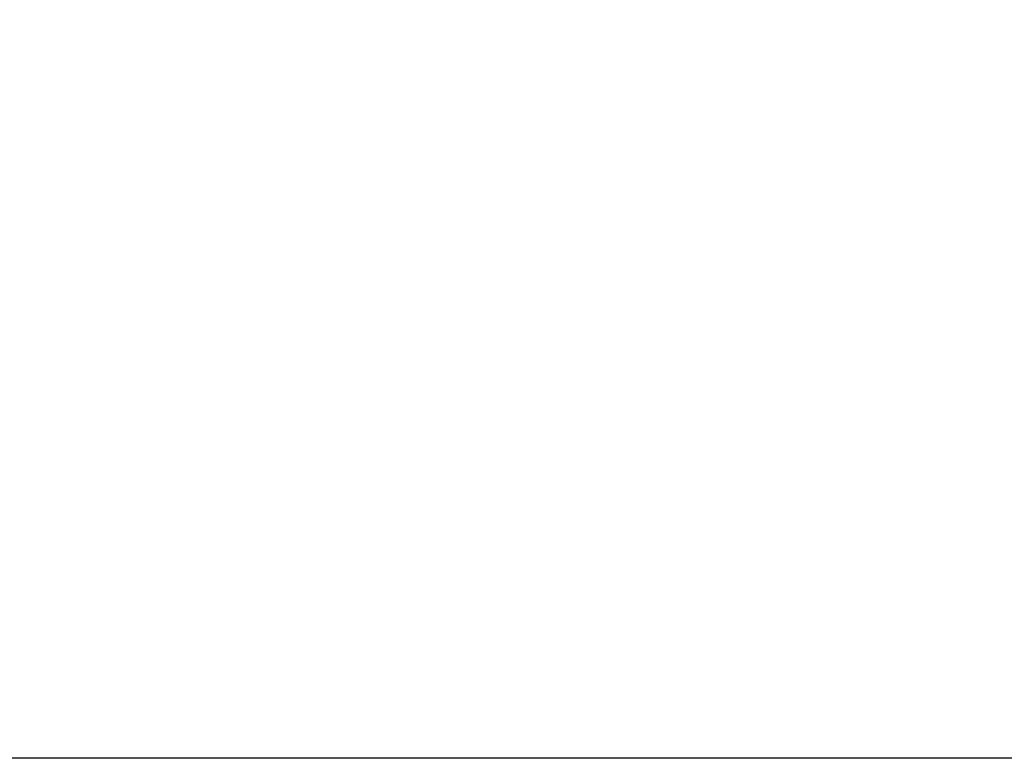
# Model space of a CAD drawing. Header units: millimetres. Extents: x -4428 to 4131, y -3615 to 4038.
# Tile 18 of 172: x -1229 to -856, y -3333 to -3052. Entities that reach past the tile are written whole.
import ezdxf

# ---------------------------------------------------------------- set-up
doc = ezdxf.new("R2010")
doc.units = ezdxf.units.MM
doc.linetypes.add('K5LT_THIN', pattern=[0])
doc.layers.add('Системный слой', color=7, linetype='Continuous')
doc.styles.add('KDIMTEXTSTYLE', font='GOST_AU.SHX', dxfattribs={"width": 0.96, "oblique": 15, "height": 5})
doc.dimstyles.new('KDIMSTYLE (1.00)', dxfattribs={"dimtxt": 5, "dimasz": 1, "dimexe": 2, "dimexo": 0, "dimgap": 1, "dimtad": 1, "dimtxsty": 'KDIMTEXTSTYLE', "dimsah": 1, "dimcen": 0, "dimdle": 1, "dimadec": 0, "dimazin": 0, "dimtfac": 0.667, "dimtmove": 0, "dimatfit": 3, "dimfxl": 1, "dimtvp": 1, "dimtolj": 1, "dimtzin": 0, "dimarcsym": 0})

# ---------------------------------------------------------------- blocks, each defined once
blk = doc.blocks.new('KDIMARROW_01')
at = {"layer": 'Системный слой'}
blk.add_hatch(color=0, dxfattribs=at).paths.add_polyline_path([(-5, -0.66), (0, 0), (-5, 0.66), (-4.5, 0)])
at = {"layer": 'Системный слой', "color": 0, "linetype": 'K5LT_THIN', "lineweight": 20}
for p, q in [((-4.5, 0), (-5, 0.66)), ((-5, 0.66), (0, 0)), ((0, 0), (-5, -0.66)), ((-5, -0.66), (-4.5, 0)), ((0, 0), (-1, 0))]:
    blk.add_line(p, q, dxfattribs=at)

msp = doc.modelspace()

# ---------------------------------------------------------------- dimensions: what is measured, and where the dimension line sits
at = {"layer": 'Системный слой', "color": 7}
msp.add_linear_dim(base=(-4135.336, -3331.475), p1=(485.664, -2263.092), p2=(-4135.336, -1408.744), location=(-2079.336, -3331.475), text='\\H75.0;\\W0.965;\\Q15;\\H75.0;\\W0.965;\\Q15;\\Q15;4620', dimstyle='KDIMSTYLE (1.00)', override={"dimexo": 0, "dimblk1": 'KDIMARROW_01', "dimblk2": 'KDIMARROW_01', "dimse1": 0, "dimse2": 0, "dimclrt": 7, "dimtolj": 1}, dxfattribs=at).render()

doc.saveas('drawing.dxf')
